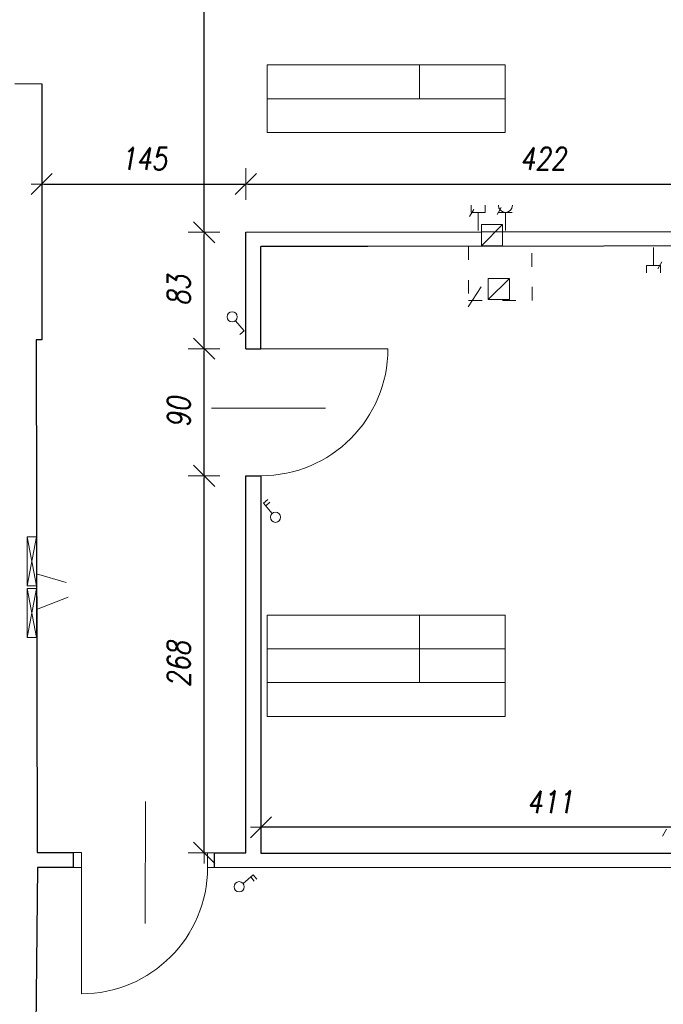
# Model space of a CAD drawing. Header units: millimetres. Extents: x -60479 to 14193, y -32440 to 949.
# Tile 64 of 68: x -7746 to -3173, y -16007 to -9012. Entities that reach past the tile are written whole.
import ezdxf

# ---------------------------------------------------------------- set-up
doc = ezdxf.new("R2010")
doc.units = ezdxf.units.MM
doc.header["$LTSCALE"] = 8
doc.linetypes.add('ACAD_ISO03W100', pattern=[30, 12, -18])
doc.layers.get('Defpoints').update_dxf_attribs({"lineweight": 0})
for name, color, linetype, lineweight in [('A_DIMEN', 7, 'Continuous', 0), ('BAM_OPISY POWIERZCHNI', 40, 'Continuous', 0), ('instalacje', 6, 'Continuous', 0), ('OTWARCIE WENTYLACJI', 255, 'Continuous', 0), ('parter_dzwi i okna', 3, 'Continuous', 0), ('parter_podciąg', 2, 'ACAD_ISO03W100', 0), ('parter_rzut', 7, 'Continuous', 30), ('RZUT_wymiarowanie', 2, 'Continuous', 0), ('wymiarowanie', 4, 'Continuous', 0)]:
    doc.layers.add(name, color=color, linetype=linetype, lineweight=lineweight)
doc.styles.add('ROMANS1', font='romans.shx', dxfattribs={"width": 0.8, "oblique": 10})
doc.dimstyles.new('NARCH100', dxfattribs={"dimscale": 100, "dimtxt": 1.6, "dimasz": 0.15, "dimexe": 0, "dimexo": 0, "dimgap": 1, "dimtad": 1, "dimdec": 0, "dimlfac": 0.1, "dimrnd": 1, "dimdsep": 46, "dimtxsty": 'ROMANS1', "dimblk": 'wym', "dimcen": -1.5, "dimse1": 1, "dimse2": 1, "dimclrd": 4, "dimclre": 4, "dimclrt": 3, "dimadec": 0, "dimazin": 0, "dimtfac": 0.04, "dimtdec": 0, "dimtmove": 2, "dimatfit": 3, "dimldrblk": 'wym', "dimfxl": 0, "dimtolj": 1, "dimarcsym": 0})

# ---------------------------------------------------------------- blocks, each defined once
blk = doc.blocks.new('wym')
at = {"layer": 'A_DIMEN', "color": 4, "ltscale": 100}
for p, q in [((-5, -5), (5, 5)), ((0, -7.5), (0, 7.5)), ((-5, 0), (5, 0))]:
    blk.add_line(p, q, dxfattribs=at)
blk = doc.blocks.new('*D788')
at = {"layer": 'Defpoints', "color": 0, "transparency": 16777216}
for p in [(-6032.2, -14749.1), (-6032.2, -14932.6), (-1923.7, -14903.9)]:
    blk.add_point(p, dxfattribs=at)
at = {"layer": 'instalacje', "color": 4, "lineweight": -2, "transparency": 16777216}
blk.add_line((-1938.7, -14749.1), (-6017.2, -14749.1), dxfattribs=at)
at = {"layer": 'instalacje', "color": 4, "lineweight": -2, "transparency": 16777216, "xscale": 15, "yscale": 15, "zscale": 15}
for p, rotation in [((-6032.2, -14749.1), 179.9999999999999), ((-1923.7, -14749.1), 359.9999999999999)]:
    blk.add_blockref('wym', p, dxfattribs=dict(at, rotation=rotation))
at = {"layer": 'instalacje', "color": 3, "transparency": 16777216, "insert": (-3978, -14569.1), "char_height": 160, "attachment_point": 5, "style": 'ROMANS1'}
blk.add_mtext('\\A1;411', dxfattribs=at)
blk = doc.blocks.new('*D789')
at = {"layer": 'Defpoints', "color": 0, "transparency": 16777216}
for p in [(-6435.7, -12252.2), (-6139, -12252.2), (-6139, -14930.2)]:
    blk.add_point(p, dxfattribs=at)
at = {"layer": 'instalacje', "color": 4, "lineweight": -2, "transparency": 16777216}
blk.add_line((-6435.7, -14915.2), (-6435.7, -12267.2), dxfattribs=at)
at = {"layer": 'instalacje', "color": 4, "lineweight": -2, "transparency": 16777216, "xscale": 15, "yscale": 15, "zscale": 15}
for p, rotation in [((-6435.7, -12252.2), 90), ((-6435.7, -14930.2), 270)]:
    blk.add_blockref('wym', p, dxfattribs=dict(at, rotation=rotation))
at = {"layer": 'instalacje', "color": 3, "transparency": 16777216, "insert": (-6615.7, -13591.2), "char_height": 160, "attachment_point": 5, "rotation": 90, "style": 'ROMANS1'}
blk.add_mtext('\\A1;268', dxfattribs=at)
blk = doc.blocks.new('*D790')
at = {"layer": 'Defpoints', "color": 0, "transparency": 16777216}
for p in [(-6435.7, -11349.6), (-6139, -11349.6), (-6139, -12252.2)]:
    blk.add_point(p, dxfattribs=at)
at = {"layer": 'instalacje', "color": 4, "lineweight": -2, "transparency": 16777216}
blk.add_line((-6435.7, -12237.2), (-6435.7, -11364.6), dxfattribs=at)
at = {"layer": 'instalacje', "color": 4, "lineweight": -2, "transparency": 16777216, "xscale": 15, "yscale": 15, "zscale": 15}
for p, rotation in [((-6435.7, -11349.6), 90), ((-6435.7, -12252.2), 270)]:
    blk.add_blockref('wym', p, dxfattribs=dict(at, rotation=rotation))
at = {"layer": 'instalacje', "color": 3, "transparency": 16777216, "insert": (-6615.7, -11800.9), "char_height": 160, "attachment_point": 5, "rotation": 90, "style": 'ROMANS1'}
blk.add_mtext('\\A1;90', dxfattribs=at)
blk = doc.blocks.new('*D791')
at = {"layer": 'Defpoints', "color": 0, "transparency": 16777216}
for p in [(-6435.7, -10522.4), (-6139, -10522.4), (-6139, -11349.6)]:
    blk.add_point(p, dxfattribs=at)
at = {"layer": 'instalacje', "color": 4, "lineweight": -2, "transparency": 16777216}
blk.add_line((-6435.7, -11334.6), (-6435.7, -10537.4), dxfattribs=at)
at = {"layer": 'instalacje', "color": 4, "lineweight": -2, "transparency": 16777216, "xscale": 15, "yscale": 15, "zscale": 15}
for p, rotation in [((-6435.7, -10522.4), 90), ((-6435.7, -11349.6), 270)]:
    blk.add_blockref('wym', p, dxfattribs=dict(at, rotation=rotation))
at = {"layer": 'instalacje', "color": 3, "transparency": 16777216, "insert": (-6615.7, -10936), "char_height": 160, "attachment_point": 5, "rotation": 90, "style": 'ROMANS1'}
blk.add_mtext('\\A1;83', dxfattribs=at)
blk = doc.blocks.new('*D792')
at = {"layer": 'Defpoints', "color": 0, "transparency": 16777216}
for p in [(-6435.7, -5630.6), (-6061.1, -5630.6), (-6139, -10522.4)]:
    blk.add_point(p, dxfattribs=at)
at = {"layer": 'instalacje', "color": 4, "lineweight": -2, "transparency": 16777216}
blk.add_line((-6435.7, -10507.4), (-6435.7, -5645.6), dxfattribs=at)
at = {"layer": 'instalacje', "color": 4, "lineweight": -2, "transparency": 16777216, "xscale": 15, "yscale": 15, "zscale": 15}
for p, rotation in [((-6435.7, -5630.6), 90), ((-6435.7, -10522.4), 270)]:
    blk.add_blockref('wym', p, dxfattribs=dict(at, rotation=rotation))
at = {"layer": 'instalacje', "color": 3, "transparency": 16777216, "insert": (-6615.7, -8076.5), "char_height": 160, "attachment_point": 5, "rotation": 90, "style": 'ROMANS1'}
blk.add_mtext('\\A1;489', dxfattribs=at)
blk = doc.blocks.new('*D813')
at = {"layer": 'Defpoints', "color": 0, "transparency": 16777216}
for p in [(-6139, -10179.7), (-7589.7, -10533.2), (-6139, -10522.4)]:
    blk.add_point(p, dxfattribs=at)
at = {"layer": 'instalacje', "color": 4, "lineweight": -2, "transparency": 16777216}
blk.add_line((-7574.7, -10179.7), (-6154, -10179.7), dxfattribs=at)
at = {"layer": 'instalacje', "color": 4, "lineweight": -2, "transparency": 16777216, "xscale": 15, "yscale": 15, "zscale": 15, "rotation": 179.9999999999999}
blk.add_blockref('wym', (-7589.7, -10179.7), dxfattribs=at)
at = {"layer": 'instalacje', "color": 4, "lineweight": -2, "transparency": 16777216, "xscale": 15, "yscale": 15, "zscale": 15}
blk.add_blockref('wym', (-6139, -10179.7), dxfattribs=at)
at = {"layer": 'instalacje', "color": 3, "transparency": 16777216, "insert": (-6864.3, -9999.7), "char_height": 160, "attachment_point": 5, "style": 'ROMANS1'}
blk.add_mtext('\\A1;145', dxfattribs=at)
blk = doc.blocks.new('*D814')
at = {"layer": 'Defpoints', "color": 0, "transparency": 16777216}
for p in [(-1918.8, -10179.7), (-6139, -10522.4), (-1918.8, -10515.6)]:
    blk.add_point(p, dxfattribs=at)
at = {"layer": 'instalacje', "color": 4, "lineweight": -2, "transparency": 16777216}
blk.add_line((-6124, -10179.7), (-1933.8, -10179.7), dxfattribs=at)
at = {"layer": 'instalacje', "color": 4, "lineweight": -2, "transparency": 16777216, "xscale": 15, "yscale": 15, "zscale": 15, "rotation": 179.9999999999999}
blk.add_blockref('wym', (-6139, -10179.7), dxfattribs=at)
at = {"layer": 'instalacje', "color": 4, "lineweight": -2, "transparency": 16777216, "xscale": 15, "yscale": 15, "zscale": 15}
blk.add_blockref('wym', (-1918.8, -10179.7), dxfattribs=at)
at = {"layer": 'instalacje', "color": 3, "transparency": 16777216, "insert": (-4028.9, -9999.7), "char_height": 160, "attachment_point": 5, "style": 'ROMANS1'}
blk.add_mtext('\\A1;422', dxfattribs=at)

msp = doc.modelspace()

# ---------------------------------------------------------------- linework, layer by layer
at = {"layer": 'BAM_OPISY POWIERZCHNI'}
for p, q in [((-4906.1, -9334), (-4906.1, -9574)), ((-4906.1, -13241.5), (-4906.1, -13721.5))]:
    msp.add_line(p, q, dxfattribs=at)
for points in [[(-4297.6, -9334), (-5988.2, -9334)], [(-5988.2, -9334), (-5988.2, -9574), (-4297.6, -9574), (-4297.6, -9334)], [(-5988.2, -9574), (-5988.2, -9814), (-4297.6, -9814), (-4297.6, -9574)], [(-5988.2, -13241.5), (-5988.2, -13721.5), (-4297.6, -13721.5), (-4297.6, -13241.5)], [(-5988.2, -13241.5), (-4297.6, -13241.5)], [(-4297.6, -13481.5), (-5988.2, -13481.5)], [(-5988.2, -13721.5), (-5988.2, -13961.5), (-4297.6, -13961.5), (-4297.6, -13721.5)]]:
    msp.add_lwpolyline(points, dxfattribs=at)
at = {"layer": 'instalacje'}
for p, q in [((-4465.1, -10618.3), (-4314.6, -10468)), ((-4314.6, -10468), (-4465.1, -10468)), ((-4465.1, -10468), (-4465.1, -10618.3)), ((-4314.6, -10618.3), (-4314.6, -10468)), ((-4465.1, -10618.3), (-4314.6, -10618.3)), ((-4416.8, -11000.2), (-4266.2, -10849.8)), ((-4266.2, -10849.8), (-4416.8, -10849.8)), ((-4416.8, -10849.8), (-4416.8, -11000.2)), ((-4266.2, -11000.2), (-4266.2, -10849.8)), ((-4416.8, -11000.2), (-4266.2, -11000.2)), ((-6213.1, -11150.6), (-6152.3, -11223.3)), ((-6152.3, -11223.3), (-6182.5, -11248.6)), ((-6013.5, -12446.7), (-5983.3, -12421.4)), ((-5952.6, -12519.5), (-6013.5, -12446.7)), ((-5998.3, -12464.9), (-5968.1, -12439.6)), ((-7693.4, -13034), (-7626.1, -12686.2)), ((-7626.1, -12686.2), (-7693.4, -12686.2)), ((-7693.4, -12686.2), (-7693.4, -13034)), ((-7693.4, -12686.2), (-7626.1, -13034)), ((-7626.1, -13034), (-7626.1, -12686.2)), ((-7626.1, -12948.6), (-7416.2, -13010)), ((-7693.4, -13034), (-7626.1, -13034)), ((-7693.4, -13400.6), (-7626.1, -13052.8)), ((-7626.1, -13052.8), (-7693.4, -13052.8)), ((-7693.4, -13052.8), (-7693.4, -13400.6)), ((-7693.4, -13052.8), (-7626.1, -13400.6)), ((-7626.1, -13400.6), (-7626.1, -13052.8)), ((-7625.8, -13202.5), (-7401.9, -13115.1)), ((-7693.4, -13400.6), (-7626.1, -13400.6)), ((-6159.2, -15147.8), (-6086.4, -15086.9)), ((-6104.6, -15102.1), (-6079.3, -15132.3)), ((-6086.4, -15086.9), (-6061.1, -15117.1))]:
    msp.add_line(p, q, dxfattribs=at)
for points in [[(-4538.7, -10330.9), (-4538.7, -10381.1)], [(-4438.3, -10330.9), (-4438.3, -10381.1)], [(-4324.8, -10345.7), (-4354.7, -10395.4)], [(-4519.1, -10359.6), (-4549, -10409.3)], [(-4438.3, -10381.1), (-4538.7, -10381.1)], [(-4488.5, -10381.1), (-4488.5, -10509.1)], [(-4342.8, -10381.1), (-4246.8, -10381.1)], [(-4294.8, -10381.1), (-4294.8, -10509.1)], [(-3243.1, -10759.5), (-3243.1, -10631.5)], [(-3293.3, -10759.5), (-3192.9, -10759.5)], [(-3293.3, -10809.8), (-3293.3, -10759.5)], [(-3212.5, -10781.1), (-3182.6, -10731.4)], [(-3192.9, -10809.8), (-3192.9, -10759.5)], [(-3149.4, -14761.3), (-3179.2, -14811)]]:
    msp.add_lwpolyline(points, dxfattribs=at)
for centre in [(-6236.8, -11123.2), (-5929, -12546.9), (-6186.6, -15171.4)]:
    msp.add_circle(centre, 36.2, dxfattribs=at)
msp.add_arc((-4294.8, -10330.9), 50.2, 180, 0, dxfattribs=at)
at = {"layer": 'OTWARCIE WENTYLACJI'}
msp.add_lwpolyline([(-4465.1, -10519.7), (-4314.6, -10519.5)], dxfattribs=at)
at = {"layer": 'parter_dzwi i okna'}
for points in [[(-6032.2, -11349.6), (-5129.6, -11349.6)], [(-7307.9, -14927.9), (-7364.4, -14927.9)], [(-7307.9, -14927.9), (-7307.9, -15035.1)], [(-6411.2, -15035.1), (-6411.2, -14930.2)], [(-6411.2, -14930.2), (-6361.5, -14930.2)], [(-7364.4, -15035.1), (-7307.9, -15035.1)], [(-7307.9, -15035.1), (-7307.9, -15931.8)], [(-6361.5, -15035.1), (-6411.2, -15035.1)]]:
    msp.add_lwpolyline(points, dxfattribs=at)
for centre, radius in [((-6032.2, -11349.6), 902.6), ((-7307.9, -15035.1), 896.7)]:
    msp.add_arc(centre, radius, 270, 0, dxfattribs=at)
at = {"layer": 'parter_podciąg'}
msp.add_lwpolyline([(-4556.9, -10622.4), (-4556.9, -11006.9), (-4105.9, -11006.9), (-4106.3, -10622)], dxfattribs=at)
at = {"layer": 'parter_rzut'}
for p, q in [((-7779.9, -9466), (-7589.7, -9467.9)), ((-7589.7, -9467.9), (-7589.7, -11286.7)), ((-7589.7, -11286.7), (-7628.9, -11286.7))]:
    msp.add_line(p, q, dxfattribs=at)
for points in [[(-4314.6, -10519.5), (-1918.8, -10515.6), (-1918.6, -9899.3)], [(-6139, -10522.4), (-4465.1, -10519.7)], [(-6139, -11349.6), (-6139, -10522.4)], [(-1921.3, -11071.4), (-1921.3, -10619.8), (-5272.8, -10623.2), (-6032.2, -10623.2)], [(-6032.2, -11349.6), (-6032.2, -10623.2)], [(-7628.9, -11286.7), (-7623, -14927.9), (-7364.4, -14927.9)], [(-6139, -11349.6), (-6032.2, -11349.6)], [(-6361.5, -14930.2), (-6139, -14930.2), (-6139, -12252.2), (-6032.2, -12252.2), (-6032.2, -14932.6), (-1923.7, -14932.5)], [(-7364.4, -15035.1), (-7364.4, -14927.9)], [(-6361.5, -15035.1), (-6361.5, -14930.2)], [(-7364.4, -15035.1), (-7618.7, -15035.1), (-7639.1, -16846.7), (-7589.9, -16846.7), (-7574.6, -19856.7), (-1962.4, -19828.2), (-1953.6, -19093.9)], [(-1935.8, -15037.4), (-6361.5, -15035.1)]]:
    msp.add_lwpolyline(points, dxfattribs=at)
at = {"layer": 'RZUT_wymiarowanie'}
msp.add_line((-4560.3, -11052.7), (-4467.9, -10909.5), dxfattribs=at)
at = {"layer": 'wymiarowanie'}
for points in [[(-6384, -11771.4), (-5573.4, -11771.9)], [(-6853.8, -15433.2), (-6852.9, -14566.1)]]:
    msp.add_lwpolyline(points, dxfattribs=at)

# ---------------------------------------------------------------- dimensions: what is measured, and where the dimension line sits
at = {"layer": 'instalacje'}
for base, p1, p2, picture, middle in [((-6435.7, -5630.6), (-6139, -10522.4), (-6061.1, -5630.6), '*D792', (-6615.7, -8076.5)), ((-6435.7, -10522.4), (-6139, -11349.6), (-6139, -10522.4), '*D791', (-6615.7, -10936)), ((-6435.7, -11349.6), (-6139, -12252.2), (-6139, -11349.6), '*D790', (-6615.7, -11800.9)), ((-6435.7, -12252.2), (-6139, -14930.2), (-6139, -12252.2), '*D789', (-6615.7, -13591.2))]:
    dim = msp.add_linear_dim(base=base, p1=p1, p2=p2, angle=90, dimstyle='NARCH100', dxfattribs=at)
    dim.commit()
    dim.dimension.update_dxf_attribs({"geometry": picture, "text_midpoint": middle})
for base, p1, p2, picture, middle in [((-6139, -10179.7), (-7589.7, -10533.2), (-6139, -10522.4), '*D813', (-6864.3, -9999.7)), ((-1918.8, -10179.7), (-6139, -10522.4), (-1918.8, -10515.6), '*D814', (-4028.9, -9999.7)), ((-6032.2, -14749.1), (-1923.7, -14903.9), (-6032.2, -14932.6), '*D788', (-3978, -14569.1))]:
    dim = msp.add_linear_dim(base=base, p1=p1, p2=p2, dimstyle='NARCH100', dxfattribs=at)
    dim.commit()
    dim.dimension.update_dxf_attribs({"geometry": picture, "text_midpoint": middle})

doc.saveas('drawing.dxf')
